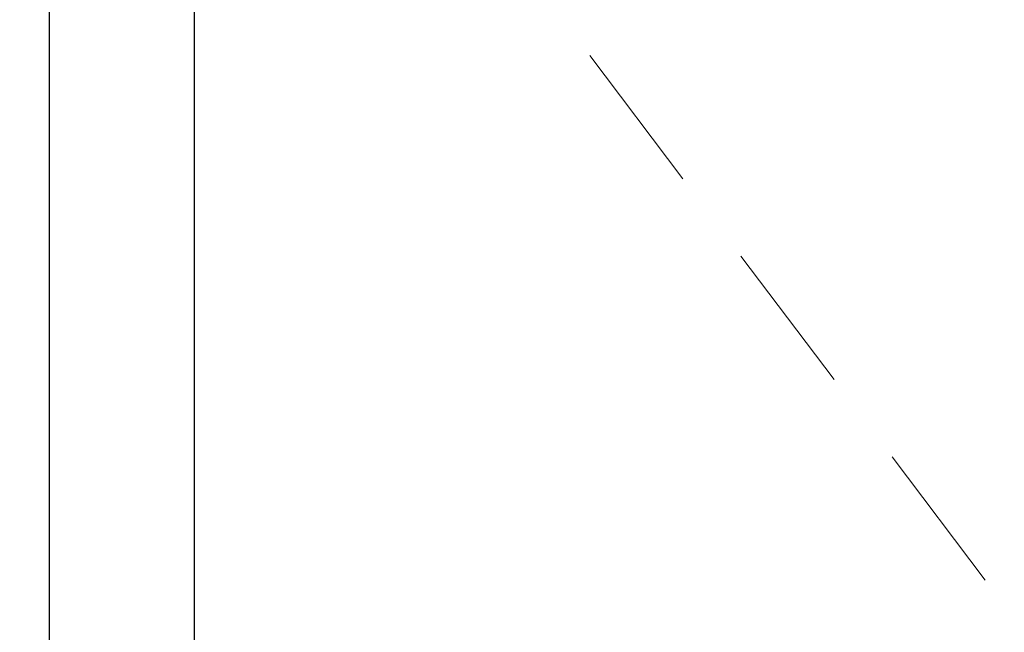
# Model space of a CAD drawing. Header units: millimetres. Extents: x -545704 to -529017, y -3380 to 6527.
# Tile 9 of 15: x -532410 to -531900, y 492 to 809. Entities that reach past the tile are written whole.
import ezdxf

# ---------------------------------------------------------------- set-up
doc = ezdxf.new("R2010")
doc.units = ezdxf.units.MM
doc.header["$MEASUREMENT"] = 0
doc.linetypes.add('Wipeout_Contour', pattern=[1000, 0, -1000])
for name, color, linetype in [('4 - ZDIVO - STĚNY NOSNÉ.3D', 7, 'Continuous'), ('Otvory – Dveře', 7, 'Continuous'), ('Výplně - Povrchové', 7, 'Continuous')]:
    doc.layers.add(name, color=color, linetype=linetype)

# ---------------------------------------------------------------- blocks, each defined once
blk = doc.blocks.new('Řez_26', base_point=(-1697940.48, 0))
at = {"color": 254, "linetype": 'Wipeout_Contour', "lineweight": 0, "ltscale": 4255268.294333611}
blk.add_wipeout([(-531139.61, 2800), (-532644.22, 2800), (-532644.22, 0), (-532394.22, 0), (-532394.22, 2200), (-531444.22, 2200), (-531444.22, 0), (-531139.61, 0)], dxfattribs=at).dxf.layer = 'Výplně - Povrchové'
blk = doc.blocks.new('Řez_29', base_point=(-1697940.48, 0))
at = {"layer": 'Otvory – Dveře', "color": 5, "linetype": 'Continuous', "lineweight": 0, "true_color": 0x1c1cff}
for p, q in [((-532066.59, 726.97), (-532114.71, 790.88)), ((-531988.39, 623.12), (-532036.51, 687.03)), ((-531910.2, 519.27), (-531958.32, 583.18))]:
    blk.add_line(p, q, dxfattribs=at)
at = {"color": 254, "linetype": 'Wipeout_Contour', "lineweight": 0, "ltscale": 2129435.357397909}
blk.add_wipeout([(-532394.22, 0), (-532319.22, 0), (-532319.22, 2125), (-532394.22, 2125)], dxfattribs=at).dxf.layer = 'Výplně - Povrchové'
at = {"layer": 'Otvory – Dveře', "color": 7, "linetype": 'Continuous', "lineweight": 30}
blk.add_line((-532394.22, 0), (-532394.22, 2200), dxfattribs=at)
at = {"layer": 'Otvory – Dveře', "color": 181, "linetype": 'Continuous', "lineweight": 30, "true_color": 0x9e3eff}
blk.add_line((-532319.22, 0), (-532319.22, 2125), dxfattribs=at)

msp = doc.modelspace()

# ---------------------------------------------------------------- block references
at = {"layer": '4 - ZDIVO - STĚNY NOSNÉ.3D', "lineweight": 0}
msp.add_blockref('Řez_26', (-1697940.48, 0), dxfattribs=at)

# ---------------------------------------------------------------- next in the draw order: block references
at = {"layer": 'Otvory – Dveře', "lineweight": 0}
msp.add_blockref('Řez_29', (-1697940.48, 0), dxfattribs=at)

doc.saveas('drawing.dxf')
